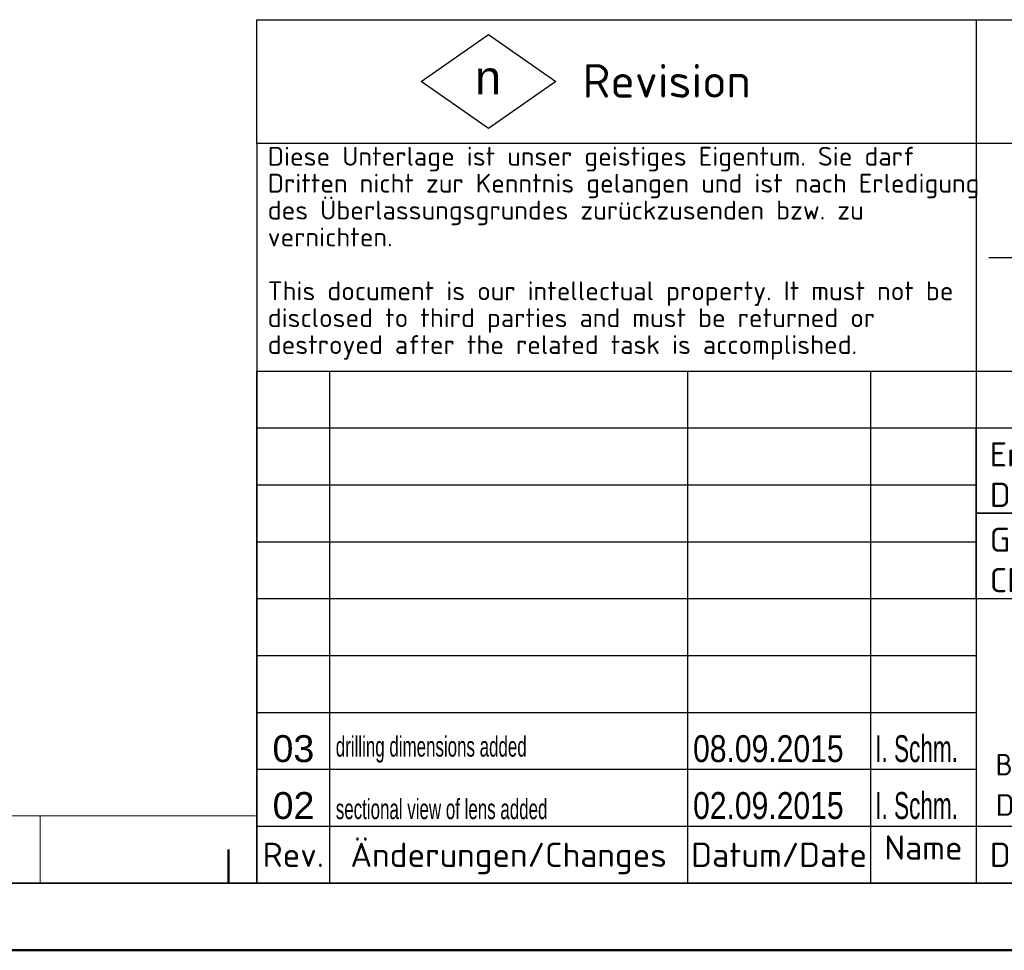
# Model space of a CAD drawing. Header units: millimetres. Extents: x 0 to 420, y 0 to 297.
# Tile 20 of 46: x 209 to 283, y 0 to 69. Entities that reach past the tile are written whole.
import ezdxf
from ezdxf.enums import TextEntityAlignment as Align

# ---------------------------------------------------------------- set-up
doc = ezdxf.new("R2010")
doc.units = ezdxf.units.MM
doc.layers.get('0').update_dxf_attribs({"lineweight": 25})
for name, color, linetype, lineweight in [('001', 7, 'Continuous', 50), ('RAHM2', 7, 'Continuous', 25), ('RAHM3', 7, 'Continuous', 25), ('Symbol (ISO)', 7, 'Continuous', 18), ('Titel (ISO)', 7, 'Continuous', 35)]:
    doc.layers.add(name, color=color, linetype=linetype, lineweight=lineweight)
doc.layers.add('Skizziergeometrie (ISO) rot', color=1, linetype='Continuous', lineweight=25, true_color=0xff0000)
doc.styles.add('Notiztext (DIN)', font='isocpeur.ttf')
doc.styles.get("Standard").update_dxf_attribs({"font": 'isocpeur.ttf'})
doc.styles.add('Textstil17', font='isocpeur.ttf', dxfattribs={"width": 1.030042})
doc.styles.add('Textstil19', font='isocpeur.ttf', dxfattribs={"width": 0.963071})
doc.styles.add('Textstil32', font='arial.ttf')
doc.styles.add('Textstil38', font='arial.ttf')
doc.styles.add('Textstil70', font='arial.ttf', dxfattribs={"width": 0.85})
doc.styles.add('Textstil73', font='arial.ttf', dxfattribs={"width": 0.8})
doc.styles.add('Textstil76', font='arial.ttf', dxfattribs={"width": 0.6})
doc.styles.add('Textstil80', font='arial.ttf', dxfattribs={"width": 0.6})
doc.styles.add('Textstil81', font='arial.ttf')
doc.styles.add('Textstil88', font='isocpeur.ttf')
doc.styles.add('Textstil89', font='arial.ttf')
doc.styles.add('Textstil90', font='isocpeur.ttf', dxfattribs={"width": 0.8})
doc.styles.add('Textstil91', font='isocpeur.ttf')

# ---------------------------------------------------------------- blocks, each defined once
blk = doc.blocks.new('Ränder Basler-A3')
at = {"layer": '001', "color": 7, "linetype": 'Continuous', "lineweight": 18}
for p, q in [((227, 10), (10, 10)), ((211, 10), (211, 5))]:
    blk.add_line(p, q, dxfattribs=at)
at = {"layer": '001'}
for p, q in [((225, 7.5), (225, 5)), ((420, 0), (0, 0))]:
    blk.add_line(p, q, dxfattribs=at)
at = {"layer": '001', "color": 7, "linetype": 'Continuous', "lineweight": 35}
blk.add_line((415, 5), (5, 5), dxfattribs=at)
blk = doc.blocks.new('Schriftfelder Basler')
for p, q in [((-182.88, 54.99), (-182.88, 38.07)), ((0, 54.99), (-182.88, 54.99)), ((-182.88, 0), (-182.88, 4.23)), ((-182.88, 0), (-177.48, 0))]:
    blk.add_line(p, q)
at = {"layer": 'RAHM2'}
for p, q in [((-128.5, 46.5), (-105.5, 46.5)), ((-177.48, 38.07), (-177.48, 0)), ((-150.88, 38.07), (-150.88, 0)), ((-137.28, 38.07), (-137.28, 0)), ((-182.88, 33.84), (-104.03, 33.84)), ((-182.88, 29.61), (-129.43, 29.61)), ((-182.88, 25.38), (-129.43, 25.38)), ((-182.88, 21.15), (-129.43, 21.15)), ((-129.43, 21.15), (-86.36, 21.15)), ((-182.88, 16.92), (-129.43, 16.92)), ((-182.88, 12.69), (-129.43, 12.69)), ((-182.88, 8.46), (-129.43, 8.46)), ((-182.88, 4.23), (0, 4.23))]:
    blk.add_line(p, q, dxfattribs=at)
at = {"layer": 'RAHM3'}
for p, q in [((-182.88, 64.19), (0, 64.19)), ((-182.88, 54.99), (-182.88, 64.19)), ((-129.43, 64.19), (-129.43, 54.99)), ((0, 54.99), (-182.88, 54.99)), ((-129.43, 54.99), (-129.43, 33.84)), ((-182.88, 38.07), (-119.43, 38.07)), ((-129.43, 21.15), (-129.43, 0))]:
    blk.add_line(p, q, dxfattribs=at)
at = {"layer": 'Skizziergeometrie (ISO) rot'}
for p, q in [((-170.68, 59.59), (-165.681, 63.09)), ((-165.681, 63.09), (-160.683, 59.59)), ((-165.681, 56.09), (-170.68, 59.59)), ((-160.683, 59.59), (-165.681, 56.09))]:
    blk.add_line(p, q, dxfattribs=at)
at = {"layer": 'Titel (ISO)'}
for p, q in [((-182.88, 38.07), (-182.88, 0)), ((-129.43, 33.84), (-129.43, 27.495)), ((-129.43, 27.495), (-86.36, 27.495)), ((-129.43, 27.495), (-129.43, 21.15)), ((-177.48, 0), (-150.88, 0)), ((-150.88, 0), (-137.28, 0)), ((-137.28, 0), (-129.43, 0)), ((-129.43, 0), (0, 0))]:
    blk.add_line(p, q, dxfattribs=at)
at = {"layer": 'RAHM2'}
for s, style, width, p, p2 in [('Basler AG          An der Strusbek 60-62', 'Textstil19', 0.963346, (-128, 8), (-87, 8)), ('D-22926 Ahrensburg    +49-4102-463-0', 'Textstil17', 1.029117, (-128, 5), (-87, 5))]:
    blk.add_text(s, height=1.6, dxfattribs=dict(at, style=style, width=width)).set_placement(p, p2, align=Align.FIT)
at = {"layer": 'RAHM2', "style": 'Textstil88'}
for s, p in [('Rev.', (-180.18, 1.2)), ('Änderungen/Changes', (-164.18, 1.2)), ('Datum/Date', (-144.08, 1.2))]:
    blk.add_text(s, height=1.8, dxfattribs=at).set_placement(p, align=Align.CENTER)
blk.add_text('Name', height=1.8, dxfattribs=at).set_placement((-133.355, 1.2), align=Align.BOTTOM_CENTER)
blk.add_text('Datei/File:', height=1.8, dxfattribs=at).set_placement((-128.43, 1.2))
at = {"layer": 'RAHM2', "char_height": 1.8, "attachment_point": 4}
for s, insert, width in [('\\fISOCPEUR|b0|i0;\\H1.8000;Erstellt\\PDrafted', (-128.43, 30.367), 9.4026), ('\\fISOCPEUR|b0|i0;\\H1.8000;Geprüft\\PChecked', (-128.43, 24.022), 8.63432)]:
    blk.add_mtext(s, dxfattribs=dict(at, insert=insert, width=width))
at = {"layer": 'Symbol (ISO)', "color": 7, "insert": (-158.683, 60.89), "char_height": 2.5, "attachment_point": 1, "style": 'Notiztext (DIN)'}
blk.add_mtext('\\fISOCPEUR|b0|i0;\\H2.5000;Revision', dxfattribs=at)
at = {"layer": 'Symbol (ISO)', "color": 1, "true_color": 0xff0000, "insert": (-166.68, 61.138), "char_height": 2.5, "attachment_point": 1, "style": 'Notiztext (DIN)'}
blk.add_mtext('\\fArial|b0|i0;\\H2.5000;n', dxfattribs=at)
at = {"layer": 'Titel (ISO)', "insert": (-182.08, 46.821), "char_height": 1.4, "width": 52.75584, "attachment_point": 4, "line_spacing_factor": 0.857143, "style": 'Notiztext (DIN)'}
blk.add_mtext('\\fISOCPEUR|b0|i0;\\H1.4000;Diese Unterlage ist unser geistiges Eigentum. Sie darf Dritten nicht zur Kenntnis gelangen und ist nach Erledigung des Überlassungsgrundes zurückzusenden bzw. zu vernichten.\\P \\PThis document is our intellectual property. It must not be disclosed to third parties and must be returned or destroyed after the related task is accomplished.', dxfattribs=at)
at = {"layer": 'Titel (ISO)'}
for tag, p, height, style in [('FirstViewScale_001', (-66.853, 50.603), 1.8, 'Textstil89'), ('SPI_Zeichnungsname_001', (-85.79, 32.798), 4.2, 'Textstil81'), ('SPI_Anlagedatum_001', (-118.535, 29.779), 1.8, 'Textstil89'), ('SPI_Anleger_001', (-103.265, 29.767), 1.8, 'Textstil89'), ('SPI_Zeichnungsname_002', (-85.652, 26.434), 4.2, 'Textstil81'), ('SPI_Pruefer_001', (-103.061, 23.687), 1.8, 'Textstil89'), ('SPI_Pruefdatum_001', (-118.535, 23.434), 1.8, 'Textstil89'), ('Blattnummer_001', (-2.717, 10.936), 1.794, 'Textstil91'), ('SPI_Zeichnungsnr_001', (-86.011, 6.762), 5, 'Textstil32'), ('SPI_Version_001', (-50.65, 6.764), 5, 'Textstil32'), ('2SPI_Revision_001', (-181.728, 8.995), 2, 'Textstil38'), ('Anzahl_Blätter_001', (-2.72, 6.007), 1.8, 'Textstil88'), ('1SPI_Revision_001', (-181.718, 4.764), 2, 'Textstil38')]:
    blk.add_attdef(tag, p, '', height=height, dxfattribs=dict(at, style=style))
at = {"layer": 'Titel (ISO)', "style": 'Textstil88'}
for tag, p in [('SPI_Halbzeug1', (-85.36, 47.66)), ('SPI_Werkstoff', (-43.36, 47.66))]:
    blk.add_attdef(tag, text='', height=1.8, dxfattribs=at).set_placement(p, align=Align.TOP_LEFT)
at = {"layer": 'Titel (ISO)'}
for tag, height, style, width, p in [('SPI_Halbzeug2', 1.8, 'Textstil90', 0.8, (-85.36, 39.07)), ('8SPI_Pruefdatum', 2, 'Textstil73', 0.8, (-150.38, 34.34)), ('8SPI_Pruefer', 2, 'Textstil76', 0.6, (-136.78, 34.34)), ('8SPI_Aenderung', 1.5, 'Textstil80', 0.6, (-176.98, 34.34)), ('7SPI_Pruefdatum', 2, 'Textstil73', 0.8, (-150.38, 30.11)), ('7SPI_Pruefer', 2, 'Textstil76', 0.6, (-136.78, 30.11)), ('7SPI_Aenderung', 1.5, 'Textstil80', 0.6, (-176.98, 30.11)), ('6SPI_Pruefdatum', 2, 'Textstil73', 0.8, (-150.38, 25.88)), ('6SPI_Pruefer', 2, 'Textstil76', 0.6, (-136.78, 25.88)), ('6SPI_Aenderung', 1.5, 'Textstil80', 0.6, (-176.98, 25.88)), ('5SPI_Pruefdatum', 2, 'Textstil73', 0.8, (-150.38, 21.65)), ('5SPI_Pruefer', 2, 'Textstil76', 0.6, (-136.78, 21.65)), ('5SPI_Aenderung', 1.5, 'Textstil80', 0.6, (-176.98, 21.65)), ('4SPI_Pruefdatum', 2, 'Textstil73', 0.8, (-150.38, 17.42)), ('4SPI_Pruefer', 2, 'Textstil76', 0.6, (-136.78, 17.42)), ('4SPI_Aenderung', 1.5, 'Textstil80', 0.6, (-176.98, 17.42)), ('3SPI_Pruefdatum', 2, 'Textstil70', 0.85, (-150.38, 13.19)), ('3SPI_Pruefer', 2, 'Textstil76', 0.6, (-136.78, 13.19)), ('3SPI_Aenderung', 1.5, 'Textstil80', 0.6, (-176.98, 13.19))]:
    blk.add_attdef(tag, text='', height=height, dxfattribs=dict(at, style=style, width=width)).set_placement(p, align=Align.BOTTOM_LEFT)
at = {"layer": 'Titel (ISO)', "style": 'Textstil38'}
for tag, p in [('8SPI_Revision', (-180.18, 34.34)), ('7SPI_Revision', (-180.18, 30.11)), ('6SPI_Revision', (-180.18, 25.88)), ('5SPI_Revision', (-180.18, 21.65)), ('4SPI_Revision', (-180.18, 17.42)), ('3SPI_Revision', (-180.18, 13.19))]:
    blk.add_attdef(tag, text='', height=2, dxfattribs=at).set_placement(p, align=Align.BOTTOM_CENTER)
at = {"layer": 'Titel (ISO)'}
for tag, height, style, p in [('SPI_Unterbenennung', 3.5, 'Notiztext (DIN)', (-85.36, 15.23)), ('SPI_Ersatz_fuer', 1.8, 'Textstil89', (-64.86, 1.2)), ('SPI_Ersetzt_durch', 1.8, 'Textstil89', (-14.36, 1.2))]:
    blk.add_attdef(tag, text='', height=height, dxfattribs=dict(at, style=style)).set_placement(p, align=Align.BOTTOM_LEFT)
for tag, p, height, style, width in [('2SPI_Aenderung_001', (-177.023, 9.401), 1.5, 'Textstil80', 0.6), ('2SPI_Pruefdatum_001', (-150.473, 8.994), 2, 'Textstil73', 0.8), ('2SPI_Pruefer_001', (-136.936, 8.994), 2, 'Textstil76', 0.6), ('1SPI_Pruefdatum_001', (-150.473, 4.764), 2, 'Textstil73', 0.8), ('1SPI_Pruefer_001', (-136.936, 4.764), 2, 'Textstil76', 0.6), ('1SPI_Aenderung_001', (-177.019, 4.755), 1.5, 'Textstil80', 0.6)]:
    blk.add_attdef(tag, p, '', height=height, dxfattribs=dict(at, style=style, width=width))

msp = doc.modelspace()

# ---------------------------------------------------------------- block references
msp.add_blockref('Ränder Basler-A3', (0, 0))
ref = msp.add_blockref('Schriftfelder Basler', (410, 5))
ref.add_attrib('1SPI_Revision_001', '02', (228.282, 9.764), dxfattribs={"layer": 'Titel (ISO)', "height": 2, "style": 'Textstil38'})
ref.add_attrib('1SPI_Aenderung_001', 'sectional view of lens added', (232.981, 9.755), dxfattribs={"layer": 'Titel (ISO)', "height": 1.5, "style": 'Textstil80', "width": 0.6})
ref.add_attrib('1SPI_Pruefdatum_001', '02.09.2015', (259.527, 9.764), dxfattribs={"layer": 'Titel (ISO)', "height": 2, "style": 'Textstil73', "width": 0.8})
ref.add_attrib('1SPI_Pruefer_001', 'I. Schm.', (273.064, 9.764), dxfattribs={"layer": 'Titel (ISO)', "height": 2, "style": 'Textstil76', "width": 0.6})
ref.add_attrib('2SPI_Revision_001', '03', (228.272, 13.995), dxfattribs={"layer": 'Titel (ISO)', "height": 2, "style": 'Textstil38'})
ref.add_attrib('2SPI_Aenderung_001', 'drilling dimensions added', (232.977, 14.401), dxfattribs={"layer": 'Titel (ISO)', "height": 1.5, "style": 'Textstil80', "width": 0.6})
ref.add_attrib('2SPI_Pruefdatum_001', '08.09.2015', (259.527, 13.994), dxfattribs={"layer": 'Titel (ISO)', "height": 2, "style": 'Textstil73', "width": 0.8})
ref.add_attrib('2SPI_Pruefer_001', 'I. Schm.', (273.064, 13.994), dxfattribs={"layer": 'Titel (ISO)', "height": 2, "style": 'Textstil76', "width": 0.6})

doc.saveas('drawing.dxf')
